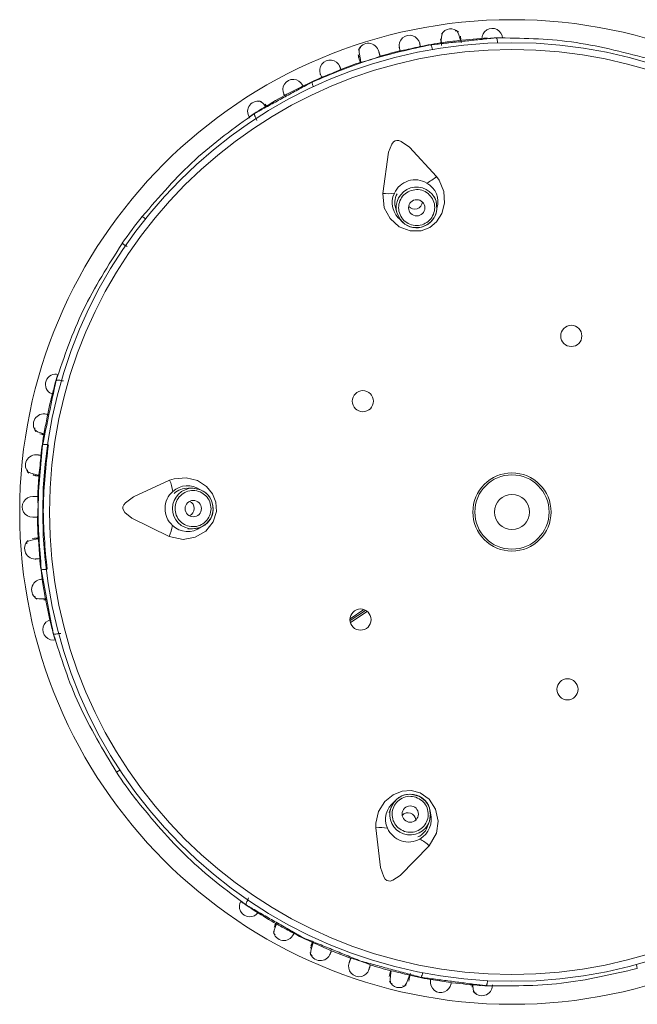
# Model space of a CAD drawing. Header units: millimetres. Extents: x 303.4 to 303.76, y 269.15 to 270.6.
# Tile 2 of 5: x 303.5405 to 303.5784, y 269.5661 to 269.6265. Entities that reach past the tile are written whole.
import ezdxf

# ---------------------------------------------------------------- set-up
doc = ezdxf.new("R2010")
doc.units = ezdxf.units.MM
doc.layers.add('SANINDUSA', color=3, linetype='Continuous')

msp = doc.modelspace()

# ---------------------------------------------------------------- linework, layer by layer
at = {"layer": 'SANINDUSA', "lineweight": 15}
for p, q in [((303.5613036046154, 269.6243327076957), (303.5613522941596, 269.6241879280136)), ((303.5614385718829, 269.6240410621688), (303.5614626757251, 269.6238859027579)), ((303.5556529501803, 269.6212000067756), (303.5555854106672, 269.6213100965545)), ((303.5550830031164, 269.6203079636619), (303.5550481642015, 269.6204191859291)), ((303.5660749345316, 269.6153521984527), (303.5659909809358, 269.6156202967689)), ((303.5661282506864, 269.6148879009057), (303.5660749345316, 269.6153521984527)), ((303.5636052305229, 269.6148731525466), (303.5636891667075, 269.6146051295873)), ((303.5431019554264, 269.6043411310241), (303.5432185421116, 269.6043398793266)), ((303.5511624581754, 269.597745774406), (303.5508815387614, 269.5977487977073)), ((303.5516205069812, 269.5976530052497), (303.5511624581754, 269.597745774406)), ((303.5508548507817, 269.5952489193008), (303.5511357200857, 269.5952459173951)), ((303.5414099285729, 269.5946516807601), (303.5412987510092, 269.5946450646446)), ((303.5420917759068, 269.5910665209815), (303.5419372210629, 269.5920018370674)), ((303.5616473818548, 269.5902969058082), (303.5608002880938, 269.5897386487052)), ((303.5617436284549, 269.5902503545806), (303.5608010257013, 269.5896291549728)), ((303.5618520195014, 269.590180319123), (303.560825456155, 269.5895037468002)), ((303.5430525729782, 269.5888232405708), (303.5429230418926, 269.5888214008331)), ((303.5466814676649, 269.5804540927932), (303.5464743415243, 269.5803177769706)), ((303.5635287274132, 269.5785294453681), (303.5632989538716, 269.5781224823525)), ((303.5632989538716, 269.5781224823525), (303.5632092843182, 269.5778562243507)), ((303.5655785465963, 269.5770583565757), (303.5656681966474, 269.5773245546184)), ((303.5545283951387, 269.5724833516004), (303.5545727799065, 269.572605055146)), ((303.556255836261, 269.5710424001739), (303.5562540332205, 269.5710648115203)), ((303.5584111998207, 269.569626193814), (303.5583648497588, 269.5695248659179)), ((303.5668482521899, 269.5674317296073), (303.565908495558, 269.5675741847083)), ((303.5682932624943, 269.5672656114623), (303.5682831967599, 269.5671368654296))]:
    msp.add_line(p, q, dxfattribs=at)
at = {"layer": 'SANINDUSA', "lineweight": 15, "flags": 128}
for points in [[(303.5675686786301, 269.6252263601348), (303.56755558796, 269.6252963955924), (303.5674605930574, 269.6256247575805), (303.567355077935, 269.6258041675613), (303.5672420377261, 269.6258067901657)], [(303.5676145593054, 269.6250678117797), (303.5675920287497, 269.6252709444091), (303.5675683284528, 269.6254812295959)], [(303.5698558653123, 269.6250695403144), (303.5698512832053, 269.6251225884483), (303.569842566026, 269.6251854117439), (303.5698308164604, 269.6252426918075), (303.5698164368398, 269.6252922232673), (303.5697999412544, 269.6253324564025), (303.5697818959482, 269.6253618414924), (303.5697629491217, 269.6253794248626), (303.5697437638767, 269.6253845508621)], [(303.5614609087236, 269.6247716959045), (303.5613587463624, 269.624731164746), (303.561352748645, 269.6244842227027), (303.5614333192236, 269.624060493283), (303.5614385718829, 269.6240410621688)], [(303.5663517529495, 269.6253171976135), (303.5663833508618, 269.6251079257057), (303.5664138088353, 269.6249062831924)], [(303.5613139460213, 269.6242213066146), (303.5613073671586, 269.6243215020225), (303.5613473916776, 269.6243108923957)], [(303.5556468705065, 269.6211527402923), (303.5556290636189, 269.6211768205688), (303.5554321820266, 269.6213909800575), (303.5552717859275, 269.6214954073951), (303.555161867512, 269.6214662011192)], [(303.5661023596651, 269.6168676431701), (303.5644455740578, 269.6186666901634), (303.5639450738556, 269.6190246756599), (303.5637878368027, 269.6190795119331), (303.563663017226, 269.6190869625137), (303.5635607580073, 269.6190588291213), (303.5634726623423, 269.6190007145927), (303.5633592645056, 269.6188619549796), (303.5631643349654, 269.6183630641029), (303.5628023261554, 269.6158342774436)], [(303.5628023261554, 269.6158342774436), (303.5629019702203, 269.6149536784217), (303.5632554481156, 269.6142921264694), (303.5638131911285, 269.6137931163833), (303.5644926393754, 269.613529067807), (303.5651650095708, 269.6135333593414), (303.5657015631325, 269.6137484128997), (303.5661122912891, 269.6141000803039), (303.566430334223, 269.6146012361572), (303.566601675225, 269.6152435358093), (303.5665575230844, 269.6159559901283), (303.5662707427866, 269.6166382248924), (303.5661023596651, 269.6168676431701)], [(303.5661176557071, 269.6148887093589), (303.5661303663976, 269.6150214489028), (303.5660750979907, 269.6153516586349)], [(303.5636890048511, 269.6146056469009), (303.5638494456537, 269.614276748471), (303.5640242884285, 269.6140841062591)], [(303.5636891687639, 269.6146051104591), (303.5639224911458, 269.6141784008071), (303.5640170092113, 269.6140775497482)], [(303.5414554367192, 269.6014439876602), (303.5414498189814, 269.6013291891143), (303.5416237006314, 269.6012117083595), (303.5419499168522, 269.6010960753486), (303.5420219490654, 269.6010782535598)], [(303.5417718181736, 269.6010878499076), (303.5419805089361, 269.6010532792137), (303.5419898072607, 269.6010517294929)], [(303.5410030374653, 269.5988778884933), (303.5410002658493, 269.5987650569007), (303.5412042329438, 269.5986625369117), (303.541586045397, 269.5985728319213), (303.541709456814, 269.5985548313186)], [(303.5414557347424, 269.59852020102), (303.5413563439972, 269.5985535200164), (303.5413851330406, 269.5986022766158)], [(303.5497296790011, 269.5982401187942), (303.5475066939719, 269.5972204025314), (303.5470115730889, 269.5968550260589), (303.5469108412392, 269.5967224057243), (303.5468651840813, 269.596605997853), (303.5468602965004, 269.5965000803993), (303.546888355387, 269.5963983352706), (303.5469853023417, 269.596247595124), (303.5473995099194, 269.5959080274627), (303.549692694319, 269.5947823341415)], [(303.549692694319, 269.5947823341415), (303.5505609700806, 269.5946049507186), (303.5512993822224, 269.5947366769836), (303.5519462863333, 269.5951129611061), (303.5524074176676, 269.5956775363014), (303.5526110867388, 269.5963183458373), (303.5525723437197, 269.5968950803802), (303.5523648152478, 269.5973943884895), (303.551986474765, 269.5978517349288), (303.5514285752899, 269.5982131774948), (303.5507373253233, 269.598391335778), (303.5499998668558, 269.5983294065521), (303.5497296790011, 269.5982401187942)], [(303.5516164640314, 269.5976431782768), (303.5514941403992, 269.5976962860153), (303.551162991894, 269.5977457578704)], [(303.5511351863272, 269.5952459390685), (303.551497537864, 269.5952969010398), (303.5517348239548, 269.5954036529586)], [(303.551135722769, 269.5952459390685), (303.551613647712, 269.5953359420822), (303.551738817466, 269.5953946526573)], [(303.5416654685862, 269.5946414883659), (303.5415440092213, 269.5946265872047), (303.541164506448, 269.5945469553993), (303.5409594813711, 269.5944508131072), (303.5409581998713, 269.594339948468)], [(303.5414572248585, 269.5911186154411), (303.5414911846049, 269.59100888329), (303.5416947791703, 269.5909579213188), (303.542040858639, 269.5909608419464), (303.5421146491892, 269.5909687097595)], [(303.542923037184, 269.5888213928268), (303.5428709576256, 269.5888104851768), (303.5428082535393, 269.5888007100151), (303.5427500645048, 269.5887954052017), (303.5426984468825, 269.5887948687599), (303.5426551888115, 269.5887991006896), (303.5426218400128, 269.5888078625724), (303.5425995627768, 269.5888209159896), (303.5425891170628, 269.5888378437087)], [(303.565663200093, 269.5758089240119), (303.5661001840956, 269.5765798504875), (303.5662030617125, 269.5773228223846), (303.5660451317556, 269.5780543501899), (303.565650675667, 269.5786673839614), (303.5651041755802, 269.5790591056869), (303.5645436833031, 269.5792004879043), (303.5640046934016, 269.5791573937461), (303.5634528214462, 269.5789388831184), (303.5629366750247, 269.5785199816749), (303.5625536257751, 269.5779176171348), (303.5623846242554, 269.5771971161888), (303.5623860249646, 269.5769126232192)], [(303.5635368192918, 269.5785225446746), (303.5634485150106, 269.57842264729), (303.563299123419, 269.5781230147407)], [(303.5656680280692, 269.5773240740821), (303.5657315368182, 269.5776844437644), (303.5657033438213, 269.5779430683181)], [(303.5656681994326, 269.5773245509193), (303.5657302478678, 269.5778069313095), (303.5657130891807, 269.5779440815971)], [(303.5623860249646, 269.5769126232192), (303.5626689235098, 269.5744833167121), (303.5628634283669, 269.5738994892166), (303.5629584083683, 269.5737626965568), (303.5630550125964, 269.57368330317), (303.5631542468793, 269.5736459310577), (303.5632596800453, 269.5736411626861), (303.5634330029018, 269.573686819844), (303.5638839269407, 269.5739758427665), (303.565663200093, 269.5758089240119)], [(303.5545283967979, 269.5724833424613), (303.5545009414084, 269.5724377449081), (303.5544710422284, 269.5723817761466), (303.5544469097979, 269.5723285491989), (303.5544294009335, 269.572280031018), (303.5544191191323, 269.5722377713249), (303.5544164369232, 269.5722033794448), (303.5544214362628, 269.5721780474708), (303.5544339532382, 269.5721626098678)], [(303.5562866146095, 269.5710121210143), (303.5562560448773, 269.5709478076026), (303.5561398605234, 269.5706262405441), (303.5561197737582, 269.5704191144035), (303.556209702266, 269.570350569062)], [(303.5562668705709, 269.5710342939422), (303.5562415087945, 269.5709897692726), (303.5561370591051, 269.5708057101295)], [(303.5585401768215, 269.5698470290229), (303.5584962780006, 269.5697327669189), (303.5583884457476, 269.5693602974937), (303.558377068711, 269.5691341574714), (303.558474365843, 269.5690809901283)], [(303.5632979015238, 269.5681590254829), (303.5632620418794, 269.5680221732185), (303.5631998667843, 269.5677833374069)], [(303.5633165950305, 269.5681310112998), (303.5632931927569, 269.5680109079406), (303.5632516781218, 269.5676253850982), (303.5632797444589, 269.5674006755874), (303.5633848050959, 269.5673652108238)], [(303.578425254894, 269.5682782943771), (303.5784251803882, 269.5682785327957), (303.5784209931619, 269.5682937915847), (303.5784128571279, 269.5683234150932), (303.5784011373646, 269.5683661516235), (303.5783863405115, 269.5684200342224), (303.5783691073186, 269.5684827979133), (303.5783596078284, 269.5685173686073)], [(303.5640259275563, 269.5672026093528), (303.5641387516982, 269.5671835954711), (303.5642700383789, 269.5673714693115), (303.5644130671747, 269.5677376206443), (303.564448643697, 269.5678589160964)], [(303.5643991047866, 269.5675000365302), (303.5644521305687, 269.5677409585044), (303.5645025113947, 269.5679698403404)], [(303.5683259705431, 269.5673003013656), (303.5683262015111, 269.5672703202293), (303.5683596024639, 269.5669812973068), (303.568428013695, 269.5668026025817), (303.5685340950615, 269.5667615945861)]]:
    msp.add_lwpolyline(points, dxfattribs=at)
at = {"layer": 'SANINDUSA', "lineweight": 15}
for centre, radius in [((303.5707352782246, 269.5962863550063), 0.03020728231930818), ((303.5707352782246, 269.5962863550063), 0.02879663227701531), ((303.5707352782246, 269.5962863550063), 0.02837947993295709), ((303.5648913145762, 269.6149504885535), 0.0004994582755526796), ((303.5743738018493, 269.6070901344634), 0.000649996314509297), ((303.5615845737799, 269.6030855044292), 0.0006499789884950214), ((303.5707352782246, 269.5962863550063), 0.002400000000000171), ((303.5707352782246, 269.5962863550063), 0.002280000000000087), ((303.5511787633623, 269.5964958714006), 0.0004994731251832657), ((303.5707352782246, 269.5962863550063), 0.001080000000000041), ((303.5614412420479, 269.589684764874), 0.0006500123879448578), ((303.5741418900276, 269.5854072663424), 0.0006499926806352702), ((303.5644926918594, 269.5777517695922), 0.0004994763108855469)]:
    msp.add_circle(centre, radius, dxfattribs=at)
for centre, radius, start, end in [((303.5644508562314, 269.6249000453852), 0.000639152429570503, 12.04465843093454, 192.8144574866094), ((303.5673680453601, 269.6252913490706), 0.0009719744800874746, 155.0968053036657, 192.8451737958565), ((303.5669746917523, 269.6252916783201), 0.0006380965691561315, 42.41746394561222, 151.2321418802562), ((303.5695245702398, 269.6253282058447), 0.0006341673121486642, 2.037704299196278, 182.8212825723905), ((303.561923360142, 269.6243921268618), 0.0006539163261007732, 13.17263468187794, 158.7508853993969), ((303.5593045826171, 269.6482648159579), 0.02412080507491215, 281.0515963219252, 283.8913655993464), ((303.5707352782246, 269.5962863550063), 0.02911556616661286, 98.32878015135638, 101.250815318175), ((303.5652013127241, 269.6245944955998), 0.0006633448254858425, 6.308732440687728, 32.58719778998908), ((303.5013189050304, 270.1321995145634), 0.5112791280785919, 277.3264503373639, 277.4330045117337), ((303.5707352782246, 269.5962863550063), 0.02911556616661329, 92.95103546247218, 96.45391966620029), ((303.5591976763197, 269.6331319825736), 0.009524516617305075, 283.5634298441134, 291.2101387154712), ((303.5707352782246, 269.5962863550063), 0.02911556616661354, 103.5227882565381, 106.1597295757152), ((303.5595776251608, 269.6233740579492), 0.0006391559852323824, 22.0488229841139, 202.8121519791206), ((303.5707352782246, 269.5962863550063), 0.02911556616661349, 108.5707712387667, 111.2478775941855), ((303.5707352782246, 269.5962863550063), 0.02911556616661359, 113.526757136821, 116.40002529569), ((303.5503594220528, 269.6457138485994), 0.02436289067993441, 291.0660154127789, 293.8780181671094), ((303.5573120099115, 269.6221966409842), 0.0006366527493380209, 27.0425218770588, 207.8191040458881), ((303.5634551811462, 269.6098987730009), 0.01367854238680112, 113.9147510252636, 118.5353605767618), ((303.5591349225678, 269.6226949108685), 0.000662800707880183, 182.1765818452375, 208.4727229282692), ((303.5707352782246, 269.5962863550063), 0.02911556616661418, 118.3205261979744, 121.4262200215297), ((303.5551553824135, 269.6208607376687), 0.0006416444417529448, 69.22378080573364, 215.4852085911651), ((303.5707352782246, 269.5962863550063), 0.02911556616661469, 122.2897321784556, 123.5363574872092), ((303.5707352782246, 269.5962863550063), 0.02911556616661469, 121.4262200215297, 122.2897321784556), ((303.5647913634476, 269.6152683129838), 0.001400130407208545, 59.2242581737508, 155.550802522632), ((303.5642766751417, 269.6189621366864), 0.002778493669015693, 296.3008129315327, 311.0773338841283), ((303.5648769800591, 269.6153222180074), 0.001310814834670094, 342.2813292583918, 61.23435856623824), ((303.5631074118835, 269.6185944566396), 0.00277698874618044, 263.6926355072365, 278.4772142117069), ((303.5647220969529, 269.6152660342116), 0.001338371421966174, 154.2345817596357, 233.8209833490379), ((303.5646012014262, 269.6152728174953), 0.001060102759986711, 149.7320009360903, 201.9849641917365), ((303.5648829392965, 269.6149758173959), 0.001250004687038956, 17.52374466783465, 197.2513716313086), ((303.5647819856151, 269.6153430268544), 0.0004634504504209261, 285.730977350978, 355.0110120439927), ((303.5647606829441, 269.6153601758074), 0.0004859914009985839, 222.8672068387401, 287.600569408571), ((303.5648823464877, 269.6149820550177), 0.001249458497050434, 287.3278371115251, 355.6771300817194), ((303.5649578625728, 269.6149335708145), 0.001160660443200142, 290.1513448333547, 357.7848710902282), ((303.5707352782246, 269.5962863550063), 0.02904641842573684, 141.352961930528, 145.4177636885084), ((303.4256482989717, 269.461152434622), 0.1961505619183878, 51.31688364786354, 51.38931166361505), ((303.5648800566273, 269.6149822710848), 0.001250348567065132, 226.3504580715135, 287.4250563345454), ((303.564847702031, 269.6148341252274), 0.001113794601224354, 222.329306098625, 297.251843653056), ((303.5427378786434, 269.6041131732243), 0.0006312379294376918, 73.69538978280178, 247.1803133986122), ((303.5707352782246, 269.5962863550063), 0.02911556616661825, 163.2371136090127, 164.3838077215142), ((303.5707352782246, 269.5962863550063), 0.02911556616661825, 165.1893355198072, 168.4497094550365), ((303.5707352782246, 269.5962863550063), 0.02911556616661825, 164.3838077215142, 165.1893355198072), ((303.5420116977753, 269.6016595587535), 0.0006469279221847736, 75.42391574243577, 221.1754365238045), ((303.1298379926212, 269.6789629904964), 0.4194710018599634, 349.3136382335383, 349.4435212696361), ((303.5707352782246, 269.5962863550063), 0.02911556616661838, 170.3207602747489, 173.2460435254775), ((303.5421025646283, 269.5997713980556), 0.0006628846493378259, 78.30276217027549, 104.5968105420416), ((303.5415346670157, 269.5991460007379), 0.0006509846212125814, 80.12275708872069, 225.8473329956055), ((303.5176915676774, 269.6014844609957), 0.02419810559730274, 353.0564606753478, 355.8875877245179), ((303.5707352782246, 269.5962863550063), 0.02911556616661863, 175.5262599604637, 178.1684846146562), ((303.5471725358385, 269.597150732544), 0.002779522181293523, 8.303920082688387, 23.07482503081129), ((303.5511520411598, 269.5964958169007), 0.001249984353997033, 89.52263250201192, 269.2519894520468), ((303.5508241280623, 269.5965699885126), 0.001332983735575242, 54.90105056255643, 132.5384922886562), ((303.5507731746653, 269.5966833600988), 0.00105763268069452, 84.19304922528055, 136.4206111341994), ((303.5512152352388, 269.5965538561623), 0.001160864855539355, 2.159220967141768, 69.77979073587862), ((303.5511450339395, 269.5964965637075), 0.001250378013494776, 359.3554122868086, 67.65023305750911), ((303.5413264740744, 269.5966009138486), 0.0006416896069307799, 89.05325124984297, 269.8077898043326), ((303.5321220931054, 269.5966992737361), 0.009530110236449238, 355.5664296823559, 3.208923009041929), ((303.5508453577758, 269.5964990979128), 0.001399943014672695, 131.2170172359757, 227.5577182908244), ((303.5507717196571, 269.5965133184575), 0.0004633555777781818, 357.7286155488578, 67.02012218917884), ((303.5507488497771, 269.5964982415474), 0.0004858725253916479, 294.8615791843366, 359.612365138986), ((303.5512758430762, 269.5964186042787), 0.001113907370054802, 294.3334151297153, 9.246716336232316), ((303.5511448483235, 269.5964951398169), 0.001250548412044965, 298.3571969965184, 359.4207415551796), ((303.5707352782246, 269.5962863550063), 0.02911556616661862, 180.570964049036, 183.2410091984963), ((303.5471590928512, 269.5959262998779), 0.002779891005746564, 335.6999847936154, 350.4689428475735), ((303.5508294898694, 269.596403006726), 0.001319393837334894, 225.2495744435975, 307.7421226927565), ((303.5204985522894, 269.5924188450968), 0.02128660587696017, 2.870364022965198, 6.061710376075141), ((303.5414807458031, 269.5940518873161), 0.0006509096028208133, 132.1300945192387, 278.6883107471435), ((303.5707352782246, 269.5962863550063), 0.02911556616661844, 185.5220598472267, 188.4667777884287), ((303.5420345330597, 269.5934141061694), 0.0006624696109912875, 254.1710996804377, 280.4813246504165), ((303.5419062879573, 269.5915114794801), 0.0006469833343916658, 95.43193210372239, 241.1696053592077), ((303.5707352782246, 269.5962863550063), 0.02911556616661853, 190.3320925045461, 193.5801164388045), ((303.5425797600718, 269.5890639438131), 0.0006341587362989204, 104.0380632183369, 284.8233398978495), ((303.5707352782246, 269.5962863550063), 0.02911556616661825, 193.5801164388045, 194.3821242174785), ((303.5707352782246, 269.5962863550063), 0.02911556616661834, 194.3821242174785, 195.5365219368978), ((303.5707352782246, 269.5962863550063), 0.02904641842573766, 213.3529619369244, 217.4221723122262), ((303.5644813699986, 269.5777209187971), 0.001249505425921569, 71.32961013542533, 139.6775893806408), ((303.5644487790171, 269.5778045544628), 0.001160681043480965, 74.15262103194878, 141.7864739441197), ((303.5645962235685, 269.577820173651), 0.001113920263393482, 6.334123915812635, 81.24708222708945), ((303.5644830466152, 269.5777194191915), 0.001250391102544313, 10.35075479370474, 71.42439105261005), ((303.5643127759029, 269.5774373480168), 0.00133311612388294, 126.9049066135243, 204.5349182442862), ((303.5644843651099, 269.5777258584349), 0.001250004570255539, 161.5005996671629, 341.2738759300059), ((303.5643503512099, 269.5773699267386), 0.0004634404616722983, 69.72992384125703, 139.0126608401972), ((303.5643575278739, 269.5773435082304), 0.0004859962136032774, 6.874474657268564, 71.60297089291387), ((303.5643865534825, 269.5774357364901), 0.001400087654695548, 299.5588893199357, 16.14472012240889), ((303.5645378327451, 269.5773205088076), 0.00106016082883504, 293.7343682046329, 345.9826381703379), ((303.5626316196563, 269.5741408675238), 0.002782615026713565, 80.30901843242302, 95.06353657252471), ((303.5643866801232, 269.5774357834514), 0.001400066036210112, 203.2206693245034, 299.5534331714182), ((303.5637910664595, 269.5737507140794), 0.002782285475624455, 47.71055993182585, 62.46612664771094), ((303.5546443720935, 269.5720793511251), 0.0006341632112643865, 146.0368823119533, 326.8234556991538), ((303.5707352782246, 269.5962863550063), 0.02911556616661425, 235.2387557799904, 236.2889312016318), ((303.5707352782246, 269.5962863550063), 0.02911556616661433, 236.2889312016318, 237.3496640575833), ((303.5707352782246, 269.5962863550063), 0.02911556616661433, 237.3496640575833, 240.2218035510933), ((303.5735465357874, 269.6009261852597), 0.03453159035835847, 240.0380260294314, 241.7704828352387), ((303.5567339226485, 269.570637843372), 0.0006468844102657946, 188.8070527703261, 335.3895410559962), ((303.5707352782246, 269.5962863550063), 0.02911556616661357, 242.3255440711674, 245.2402439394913), ((303.5506410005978, 269.5502892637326), 0.0210960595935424, 64.85463945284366, 68.07477401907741), ((303.5589740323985, 269.5694071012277), 0.0006508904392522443, 194.1266657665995, 340.6890124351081), ((303.5707352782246, 269.5962863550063), 0.02911556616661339, 247.5204319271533, 250.1974208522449), ((303.5613482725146, 269.5684140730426), 0.0006416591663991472, 161.0495951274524, 341.8133160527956), ((303.5588385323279, 269.56096112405), 0.008192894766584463, 66.9432106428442, 75.83511438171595), ((303.5707352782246, 269.5962863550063), 0.02911556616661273, 252.5783450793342, 255.2437590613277), ((303.5590228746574, 269.5478336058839), 0.02074948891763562, 74.85137652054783, 78.0464182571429), ((303.5645971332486, 269.5681030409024), 0.0006632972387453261, 326.1868597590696, 352.4677889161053), ((303.5638227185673, 269.5677409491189), 0.0006407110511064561, 201.4094756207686, 310.2368704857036), ((303.5707352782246, 269.5962863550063), 0.02911556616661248, 257.5175805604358, 260.4560603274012), ((303.5663652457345, 269.5674345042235), 0.0006366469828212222, 171.0459030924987, 351.8156768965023), ((303.5707352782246, 269.5962863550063), 0.02911556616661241, 262.3302338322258, 265.8228012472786), ((303.5688516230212, 269.5691819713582), 0.001947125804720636, 254.7909860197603, 269.8171799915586), ((303.5688952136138, 269.5672476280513), 0.0006416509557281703, 213.2235784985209, 359.4875118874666)]:
    msp.add_arc(centre, radius, start, end, dxfattribs=at)
for points in [[(303.5697437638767, 269.6253845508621), (303.5693016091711, 269.6253365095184)], [(303.5651131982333, 269.6248441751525), (303.5650739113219, 269.6250437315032)], [(303.5693016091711, 269.6253365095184), (303.5657602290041, 269.6249517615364)], [(303.5626435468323, 269.6242526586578), (303.5625622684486, 269.6245335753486)], [(303.560239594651, 269.6234340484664), (303.5601662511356, 269.6236237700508)], [(303.5584726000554, 269.6226697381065), (303.5553385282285, 269.620962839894)], [(303.5553385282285, 269.620962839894), (303.5549536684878, 269.6207532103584)], [(303.5427548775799, 269.6043351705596), (303.5426652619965, 269.6039061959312)], [(303.5426652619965, 269.6039061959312), (303.5419355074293, 269.6004128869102)], [(303.541888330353, 269.6010426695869), (303.5420395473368, 269.6010177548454)], [(303.5418378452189, 269.5997642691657), (303.5416359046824, 269.5997885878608)], [(303.5414705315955, 269.5985190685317), (303.5417136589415, 269.5985004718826)], [(303.541637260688, 269.5972327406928), (303.5413449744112, 269.5972422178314)], [(303.5413320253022, 269.5959593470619), (303.5416236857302, 269.5959625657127)], [(303.5416729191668, 269.5946934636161), (303.5414294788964, 269.5946801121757)], [(303.5418538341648, 269.5927767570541), (303.5425075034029, 269.5892750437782)], [(303.5420012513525, 269.5908896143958), (303.5421518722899, 269.5909179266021)], [(303.5425075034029, 269.5892750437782), (303.5425891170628, 269.5888378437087)], [(303.5544339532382, 269.5721626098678), (303.5548199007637, 269.571941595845)], [(303.5548199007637, 269.571941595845), (303.5579110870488, 269.5701713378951)], [(303.5562540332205, 269.5710648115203), (303.556177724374, 269.5709318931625)], [(303.5579110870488, 269.5701713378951), (303.5614553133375, 269.5687318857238)], [(303.5584977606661, 269.5698780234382), (303.5583952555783, 269.5696567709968)], [(303.5595841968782, 269.5691818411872), (303.5596613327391, 269.5693693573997)], [(303.5608434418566, 269.5689049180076), (303.5607440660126, 269.568629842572)], [(303.5614553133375, 269.5687318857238), (303.5651482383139, 269.5677339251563)], [(303.5619601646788, 269.5682210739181), (303.5620472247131, 269.5684995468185)], [(303.5651482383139, 269.5677339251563), (303.56868704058, 269.5672727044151)], [(303.56868704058, 269.5672727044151), (303.5691216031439, 269.5672160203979)]]:
    msp.add_open_spline(points, degree=1, dxfattribs=at)
for points, knots in [([(303.5790225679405, 269.6241235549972), (303.577477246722, 269.6245207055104), (303.5743873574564, 269.6253148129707), (303.5712913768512, 269.6253613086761), (303.5697437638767, 269.6253845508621)], [0, 0, 0, 0, 0.500121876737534, 1, 1, 1, 1]), ([(303.5657602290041, 269.6249517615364), (303.5645108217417, 269.62468255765), (303.5620120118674, 269.6241441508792), (303.559652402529, 269.623161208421), (303.5584726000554, 269.6226697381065)], [0, 0, 0, 0, 0.5000009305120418, 1, 1, 1, 1]), ([(303.5638284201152, 269.6247550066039), (303.5638141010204, 269.6248140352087), (303.5637973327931, 269.6248831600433), (303.5638390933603, 269.6247109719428), (303.5638575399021, 269.6246349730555), (303.5638728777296, 269.6245717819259)], [0, 0, 0, 0, 0.4962981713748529, 0.581184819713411, 1, 1, 1, 1]), ([(303.5650739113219, 269.6250437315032), (303.565071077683, 269.6250581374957), (303.565051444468, 269.6251579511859), (303.5650650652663, 269.6250887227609), (303.5650767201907, 269.6250294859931)], [0, 0, 0, 0, 0.1443288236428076, 1, 1, 1, 1]), ([(303.5688912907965, 269.6252952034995), (303.568889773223, 269.6253190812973), (303.5688867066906, 269.6253673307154), (303.5688912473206, 269.6252958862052), (303.5688935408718, 269.6252597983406)], [0, 0, 0, 0, 0.4948826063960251, 1, 1, 1, 1]), ([(303.5613326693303, 269.6241657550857), (303.5613238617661, 269.6241918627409), (303.5613022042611, 269.6242560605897), (303.5613832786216, 269.6240157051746), (303.5614313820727, 269.6238730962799)], [0, 0, 0, 0, 0.4066749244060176, 1, 1, 1, 1]), ([(303.5601662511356, 269.6236237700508), (303.5601609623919, 269.6236374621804), (303.5601243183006, 269.6237323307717), (303.5601497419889, 269.6236665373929), (303.5601714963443, 269.6236102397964)], [0, 0, 0, 0, 0.1443273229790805, 1, 1, 1, 1]), ([(303.5589898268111, 269.6231231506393), (303.558965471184, 269.6231787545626), (303.5589369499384, 269.6232438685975), (303.5590079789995, 269.6230817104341), (303.5590393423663, 269.6230100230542), (303.5590654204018, 269.6229504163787)], [0, 0, 0, 0, 0.4962982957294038, 0.5811817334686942, 1, 1, 1, 1]), ([(303.5579234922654, 269.6223955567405), (303.5578931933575, 269.6224572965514), (303.5578332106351, 269.6225795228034), (303.5578648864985, 269.6225149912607), (303.55788056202, 269.622483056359)], [0, 0, 0, 0, 0.5051272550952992, 0.9999999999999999, 0.9999999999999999, 0.9999999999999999, 0.9999999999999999]), ([(303.55675026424, 269.6218970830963), (303.5567314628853, 269.6219315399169), (303.5566999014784, 269.6219893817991), (303.5567515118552, 269.6218948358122), (303.5567723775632, 269.6218566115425)], [0, 0, 0, 0, 0.5957071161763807, 1, 1, 1, 1]), ([(303.5549536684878, 269.6207532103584), (303.5536956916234, 269.6198514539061), (303.5511791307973, 269.6180475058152), (303.5490940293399, 269.6156328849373), (303.5480512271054, 269.6144252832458)], [0, 0, 0, 0, 0.4998793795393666, 1, 1, 1, 1]), ([(303.5550481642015, 269.6204191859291), (303.555028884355, 269.620452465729), (303.5549972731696, 269.6205070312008), (303.5549644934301, 269.620579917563), (303.5549443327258, 269.6206373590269), (303.554934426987, 269.6206856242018), (303.5549330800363, 269.6207298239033), (303.5549458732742, 269.6207443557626), (303.5549536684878, 269.6207532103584)], [0, 0, 0, 0, 0.2150231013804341, 0.3525513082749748, 0.5003497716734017, 0.6481952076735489, 0.7856372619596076, 1, 1, 1, 1]), ([(303.5546341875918, 269.6204863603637), (303.5546207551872, 269.6205065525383), (303.5545937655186, 269.6205471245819), (303.5546335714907, 269.6204872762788), (303.5546535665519, 269.6204572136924)], [0, 0, 0, 0, 0.4976869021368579, 1, 1, 1, 1]), ([(303.5645562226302, 269.6160191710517), (303.564422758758, 269.6159599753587), (303.5641558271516, 269.61584158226), (303.5638801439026, 269.6154874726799), (303.5637540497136, 269.615065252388), (303.5638012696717, 269.6146248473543), (303.5640136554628, 269.6142361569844), (303.5643580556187, 269.6139612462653), (303.5647864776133, 269.613827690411), (303.5650732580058, 269.6138826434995), (303.5652166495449, 269.613910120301)], [0, 0, 0, 0, 0.1250000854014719, 0.2500037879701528, 0.3750011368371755, 0.4999949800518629, 0.6250030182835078, 0.7500005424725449, 0.8749991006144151, 1, 1, 1, 1]), ([(303.5652166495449, 269.613910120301), (303.565349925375, 269.6139692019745), (303.5656165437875, 269.614087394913), (303.5658922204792, 269.6144409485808), (303.5660187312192, 269.6148629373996), (303.5659719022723, 269.6153036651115), (303.5657594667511, 269.6156929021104), (303.5654147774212, 269.6159681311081), (303.5649862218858, 269.6161016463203), (303.5646995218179, 269.6160466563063), (303.5645562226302, 269.6160191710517)], [0, 0, 0, 0, 0.1248172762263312, 0.2496970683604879, 0.3746600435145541, 0.499727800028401, 0.624915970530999, 0.7500605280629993, 0.8750745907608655, 0.9999999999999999, 0.9999999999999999, 0.9999999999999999, 0.9999999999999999]), ([(303.5468214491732, 269.6127701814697), (303.5459662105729, 269.6114232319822), (303.54425613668, 269.6087299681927), (303.5432552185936, 269.605799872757), (303.5427548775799, 269.6043351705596)], [0, 0, 0, 0, 0.5001179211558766, 1, 1, 1, 1]), ([(303.5471163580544, 269.612566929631), (303.5470956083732, 269.6125809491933), (303.5470540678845, 269.6126090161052), (303.5469945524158, 269.6126494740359), (303.5469403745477, 269.6126864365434), (303.5468939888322, 269.6127183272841), (303.5468572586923, 269.6127437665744), (303.5468321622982, 269.6127614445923), (303.5468186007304, 269.6127714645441), (303.546820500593, 269.6127706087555), (303.5468214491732, 269.6127701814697)], [0, 0, 0, 0, 0.124831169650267, 0.2499097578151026, 0.3750113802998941, 0.50000494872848, 0.6249957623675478, 0.7500992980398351, 0.8752273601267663, 1, 1, 1, 1]), ([(303.5431019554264, 269.6043411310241), (303.5430632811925, 269.6043502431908), (303.5430010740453, 269.604364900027), (303.5429221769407, 269.6043749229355), (303.5428632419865, 269.6043775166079), (303.5428153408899, 269.6043732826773), (303.5427719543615, 269.6043621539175), (303.5427614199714, 269.6043455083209), (303.5427548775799, 269.6043351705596)], [0, 0, 0, 0, 0.2221273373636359, 0.3572897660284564, 0.5003283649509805, 0.6433780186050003, 0.7785196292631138, 1, 1, 1, 1]), ([(303.5422732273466, 269.6022649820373), (303.5422060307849, 269.6022790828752), (303.5420721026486, 269.6023071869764), (303.5421431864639, 269.6022922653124), (303.5421786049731, 269.602284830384)], [0, 0, 0, 0, 0.5017359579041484, 1, 1, 1, 1]), ([(303.5419355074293, 269.6004128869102), (303.5418054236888, 269.5991414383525), (303.5415452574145, 269.5965985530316), (303.5417509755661, 269.5940506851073), (303.5418538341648, 269.5927767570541)], [0, 0, 0, 0, 0.5000023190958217, 1, 1, 1, 1]), ([(303.5422097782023, 269.5927704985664), (303.5420876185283, 269.5940454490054), (303.5418433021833, 269.596595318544), (303.5421420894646, 269.5991393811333), (303.5422914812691, 269.6004113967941)], [0, 0, 0, 0, 0.5000061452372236, 1, 1, 1, 1]), ([(303.5416359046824, 269.5997885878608), (303.541621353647, 269.5997903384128), (303.5415195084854, 269.599802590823), (303.5415903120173, 269.5997940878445), (303.5416509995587, 269.5997867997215)], [0, 0, 0, 0, 0.142874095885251, 1, 1, 1, 1]), ([(303.5522687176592, 269.5964838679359), (303.5522537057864, 269.5966288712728), (303.5522236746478, 269.5969189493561), (303.5519726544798, 269.5972904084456), (303.5516103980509, 269.5975411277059), (303.5511767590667, 269.5976328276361), (303.5507409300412, 269.5975510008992), (303.5503726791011, 269.5973082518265), (303.5501132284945, 269.5969419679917), (303.5500769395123, 269.5966523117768), (303.5500588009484, 269.5965075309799)], [0, 0, 0, 0, 0.1248143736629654, 0.2496902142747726, 0.3746593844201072, 0.4997379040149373, 0.6249239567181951, 0.7500661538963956, 0.8750738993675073, 1, 1, 1, 1]), ([(303.5500588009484, 269.5965075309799), (303.5500738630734, 269.5963622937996), (303.5501039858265, 269.5960718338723), (303.5503555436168, 269.5957001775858), (303.5507181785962, 269.5954498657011), (303.5511515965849, 269.5953585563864), (303.5515868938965, 269.595440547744), (303.5519547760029, 269.5956831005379), (303.5522142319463, 269.5960492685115), (303.5522505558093, 269.5963390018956), (303.5522687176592, 269.5964838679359)], [0, 0, 0, 0, 0.1250119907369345, 0.2500115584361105, 0.3750021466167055, 0.5000028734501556, 0.6250062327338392, 0.7500037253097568, 0.8750024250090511, 1, 1, 1, 1]), ([(303.5415829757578, 269.5934088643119), (303.5415218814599, 269.5934028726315), (303.5414504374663, 269.5933958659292), (303.5416274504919, 269.5934131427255), (303.5417053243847, 269.5934208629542), (303.5417700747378, 269.5934272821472)], [0, 0, 0, 0, 0.498694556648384, 0.5831760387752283, 1, 1, 1, 1]), ([(303.5419448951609, 269.5921698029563), (303.5418769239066, 269.5921600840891), (303.5417414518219, 269.5921407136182), (303.5418133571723, 269.5921509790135), (303.5418491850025, 269.592156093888)], [0, 0, 0, 0, 0.5017362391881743, 0.9999999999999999, 0.9999999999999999, 0.9999999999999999, 0.9999999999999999]), ([(303.5425891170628, 269.5888378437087), (303.5430580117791, 269.5873627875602), (303.5439960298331, 269.5844119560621), (303.5456481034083, 269.5816827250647), (303.5464743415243, 269.5803177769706)], [0, 0, 0, 0, 0.4998781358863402, 1, 1, 1, 1]), ([(303.5476684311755, 269.578636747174), (303.5486851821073, 269.5774071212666), (303.5507181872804, 269.5749484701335), (303.553195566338, 269.5730910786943), (303.5544339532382, 269.5721626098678)], [0, 0, 0, 0, 0.5001221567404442, 0.9999999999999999, 0.9999999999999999, 0.9999999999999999, 0.9999999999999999]), ([(303.5648409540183, 269.5787846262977), (303.5646984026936, 269.5788151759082), (303.5644132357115, 269.5788762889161), (303.5639823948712, 269.578752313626), (303.5636319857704, 269.578485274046), (303.5634108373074, 269.578101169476), (303.5633538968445, 269.5776614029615), (303.5634710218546, 269.5772361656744), (303.5637392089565, 269.5768762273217), (303.5640034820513, 269.5767521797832), (303.5641355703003, 269.5766901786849)], [0, 0, 0, 0, 0.1248193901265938, 0.2496951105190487, 0.3746532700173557, 0.4997418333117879, 0.6249195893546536, 0.7500532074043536, 0.8750722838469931, 1, 1, 1, 1]), ([(303.5641355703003, 269.5766901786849), (303.564278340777, 269.5766596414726), (303.5645638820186, 269.5765985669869), (303.5649950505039, 269.5767229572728), (303.5653452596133, 269.5769904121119), (303.5655659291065, 269.5773744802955), (303.5656225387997, 269.5778137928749), (303.5655055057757, 269.5782386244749), (303.5652374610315, 269.578598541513), (303.5649731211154, 269.5787225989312), (303.5648409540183, 269.5787846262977)], [0, 0, 0, 0, 0.1249993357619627, 0.249998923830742, 0.374994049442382, 0.4999973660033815, 0.6250094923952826, 0.7500025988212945, 0.8750040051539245, 1, 1, 1, 1]), ([(303.5573235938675, 269.5703714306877), (303.557305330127, 269.570336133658), (303.5572748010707, 269.5702771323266), (303.5573245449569, 269.5703732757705), (303.557344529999, 269.5704119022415)], [0, 0, 0, 0, 0.5982412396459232, 1, 1, 1, 1]), ([(303.5595897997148, 269.5691954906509), (303.5595665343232, 269.5691389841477), (303.5595393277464, 269.5690729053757), (303.5595785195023, 269.5691680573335), (303.5595841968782, 269.5691818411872)], [0, 0, 0, 0, 0.8551385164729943, 1, 1, 1, 1]), ([(303.5691216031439, 269.5672160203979), (303.5706693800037, 269.5672061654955), (303.573765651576, 269.5671864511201), (303.5768718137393, 269.5679142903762), (303.578425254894, 269.5682782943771)], [0, 0, 0, 0, 0.4998840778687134, 1, 1, 1, 1]), ([(303.5657536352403, 269.5676330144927), (303.5657418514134, 269.5675652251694), (303.5657185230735, 269.5674310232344), (303.5657308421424, 269.5675019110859), (303.5657369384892, 269.56753699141)], [0, 0, 0, 0, 0.505129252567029, 1, 1, 1, 1]), ([(303.5669957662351, 269.5673466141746), (303.5669907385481, 269.5673077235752), (303.5669822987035, 269.5672424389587), (303.5669961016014, 269.5673492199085), (303.5670016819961, 269.5673923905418)], [0, 0, 0, 0, 0.5957084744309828, 1, 1, 1, 1]), ([(303.5692414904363, 269.5675418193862), (303.5692375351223, 269.567503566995), (303.5692310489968, 269.5674408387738), (303.5692146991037, 269.5673625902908), (303.5691972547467, 269.567304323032), (303.5691768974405, 269.5672594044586), (303.5691520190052, 269.5672228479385), (303.5691331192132, 269.5672186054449), (303.5691216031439, 269.5672160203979)], [0, 0, 0, 0, 0.2150107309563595, 0.3525855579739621, 0.500296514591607, 0.6481872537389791, 0.7856325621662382, 1, 1, 1, 1]), ([(303.5695369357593, 269.5672441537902), (303.5695359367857, 269.5672199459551), (303.5695339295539, 269.5671713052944), (303.5695368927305, 269.567243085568), (303.5695383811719, 269.5672791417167)], [0, 0, 0, 0, 0.4976872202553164, 1, 1, 1, 1])]:
    msp.add_open_spline(points, degree=3, knots=knots, dxfattribs=at)

doc.saveas('drawing.dxf')
